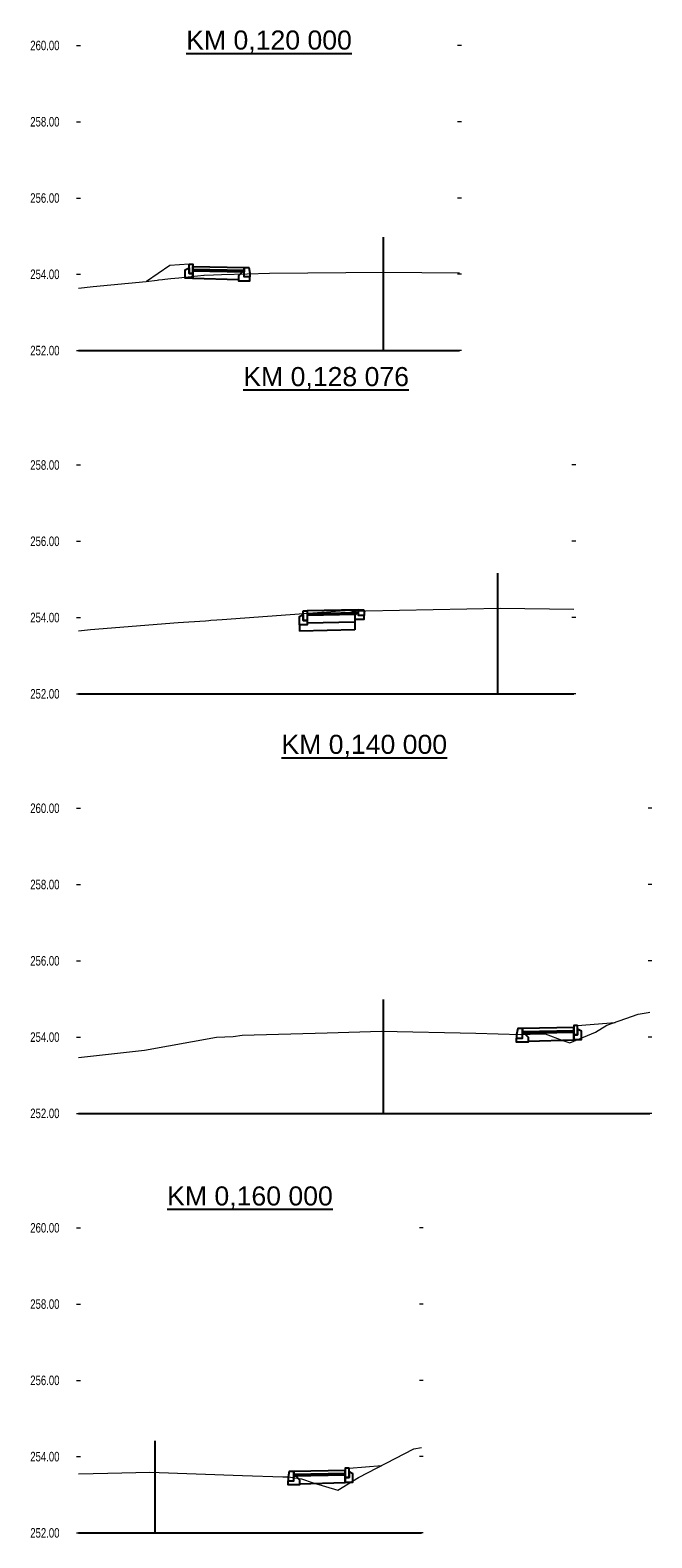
# Model space of a CAD drawing. Header units: millimetres. Extents: x -621312.5 to -621215.2, y -1175955.3 to -1175915.7.
# Tile 2 of 4: x -621281.5 to -621265.2, y -1175955.3 to -1175915.7. Entities that reach past the tile are written whole.
import ezdxf
from ezdxf.enums import TextEntityAlignment as Align

# ---------------------------------------------------------------- set-up
doc = ezdxf.new("R2010")
doc.units = ezdxf.units.MM
doc.linetypes.add('DASHDOT', pattern=[1, 0.5, -0.25, 0, -0.25])
doc.layers.add('++rez_c_nasyp', color=7, linetype='Continuous', lineweight=0, true_color=0x64f000)
doc.layers.add('05_PP_Původní terén', color=7, linetype='Continuous', lineweight=0)
doc.layers.add('59', color=7, linetype='Continuous', lineweight=0)
for name, color, linetype in [('_PIS_obrubník', 2, 'Continuous'), ('_PIS_Osa', 1, 'DASHDOT'), ('_PIS_Popis_Staničení', 5, 'Continuous'), ('_PIS_Srovnávací rovina', 4, 'Continuous'), ('_PIS_Vozovkové souvrství', 6, 'Continuous')]:
    doc.layers.add(name, color=color, linetype=linetype)
doc.styles.add('ROMANS', font='wromans.shx')
doc.styles.add('Style-Arial', font='arial.ttf')

msp = doc.modelspace()

# ---------------------------------------------------------------- linework, layer by layer
at = {"layer": '++rez_c_nasyp', "flags": 128}
for points in [[(-621277.357, -1175921.872), (-621277.857, -1175921.912), (-621278.477, -1175922.325)], [(-621267.157, -1175941.832), (-621266.173, -1175941.754)], [(-621273.157, -1175953.44), (-621272.297, -1175953.372)]]:
    msp.add_lwpolyline(points, dxfattribs=at)
at = {"layer": '05_PP_Původní terén', "flags": 128}
for points in [[(-621280.257, -1175922.502), (-621279.876, -1175922.463), (-621278.478, -1175922.326), (-621278.193, -1175922.291), (-621278.158, -1175922.288), (-621278.156, -1175922.288), (-621278.153, -1175922.287), (-621278.051, -1175922.274), (-621277.99, -1175922.268), (-621277.835, -1175922.252), (-621277.624, -1175922.23), (-621277.301, -1175922.196), (-621277.132, -1175922.178), (-621276.969, -1175922.165), (-621276.955, -1175922.165), (-621276.71, -1175922.151), (-621276.503, -1175922.141), (-621275.832, -1175922.124), (-621275.241, -1175922.112), (-621272.235, -1175922.082), (-621270.257, -1175922.104)], [(-621280.257, -1175931.488), (-621279.941, -1175931.457), (-621277.641, -1175931.273), (-621277.502, -1175931.265), (-621277.363, -1175931.256), (-621277.211, -1175931.243), (-621277.071, -1175931.234), (-621276.92, -1175931.222), (-621276.833, -1175931.216), (-621276.78, -1175931.212), (-621276.63, -1175931.2), (-621276.49, -1175931.19), (-621273.514, -1175930.97), (-621273.472, -1175930.966), (-621273.43, -1175930.963), (-621273.391, -1175930.96), (-621273.317, -1175930.955), (-621273.255, -1175930.952), (-621273.202, -1175930.949), (-621273.161, -1175930.946), (-621273.159, -1175930.946), (-621273.073, -1175930.974), (-621273.033, -1175930.972), (-621273.002, -1175930.971), (-621272.977, -1175930.97), (-621272.958, -1175930.969), (-621272.718, -1175930.963), (-621269.184, -1175930.898), (-621267.257, -1175930.919)], [(-621280.257, -1175942.674), (-621278.527, -1175942.48), (-621276.635, -1175942.146), (-621276.198, -1175942.128), (-621275.962, -1175942.087), (-621273.731, -1175942.028), (-621272.301, -1175941.987), (-621269.827, -1175942.033), (-621268.658, -1175942.071), (-621268.137, -1175942.057), (-621268.012, -1175942.059), (-621267.543, -1175942.226), (-621267.36, -1175942.288), (-621266.683, -1175942.009), (-621266.386, -1175941.829), (-621265.564, -1175941.537), (-621265.303, -1175941.496), (-621265.257, -1175941.49)], [(-621280.257, -1175953.594), (-621279.489, -1175953.577), (-621278.388, -1175953.546), (-621275.951, -1175953.636), (-621274.893, -1175953.671), (-621274.757, -1175953.674), (-621274.401, -1175953.723), (-621274.099, -1175953.824), (-621273.45, -1175954.019), (-621272.906, -1175953.69), (-621271.46, -1175952.934), (-621271.257, -1175952.901)]]:
    msp.add_lwpolyline(points, dxfattribs=at)
at = {"layer": '59'}
for p, q in [((-621280.307, -1175916.14), (-621280.207, -1175916.14)), ((-621270.207, -1175916.14), (-621270.307, -1175916.14)), ((-621280.307, -1175918.14), (-621280.207, -1175918.14)), ((-621270.207, -1175918.14), (-621270.307, -1175918.14)), ((-621280.307, -1175920.14), (-621280.207, -1175920.14)), ((-621270.207, -1175920.14), (-621270.307, -1175920.14)), ((-621280.307, -1175922.14), (-621280.207, -1175922.14)), ((-621270.207, -1175922.14), (-621270.307, -1175922.14)), ((-621280.307, -1175924.14), (-621280.207, -1175924.14)), ((-621270.207, -1175924.14), (-621270.307, -1175924.14)), ((-621280.307, -1175927.14), (-621280.207, -1175927.14)), ((-621267.207, -1175927.14), (-621267.307, -1175927.14)), ((-621280.307, -1175929.14), (-621280.207, -1175929.14)), ((-621267.207, -1175929.14), (-621267.307, -1175929.14)), ((-621280.307, -1175931.14), (-621280.207, -1175931.14)), ((-621267.207, -1175931.14), (-621267.307, -1175931.14)), ((-621280.307, -1175933.14), (-621280.207, -1175933.14)), ((-621267.207, -1175933.14), (-621267.307, -1175933.14)), ((-621280.307, -1175936.14), (-621280.207, -1175936.14)), ((-621265.207, -1175936.14), (-621265.307, -1175936.14)), ((-621280.307, -1175938.14), (-621280.207, -1175938.14)), ((-621265.207, -1175938.14), (-621265.307, -1175938.14)), ((-621280.307, -1175940.14), (-621280.207, -1175940.14)), ((-621265.207, -1175940.14), (-621265.307, -1175940.14)), ((-621280.307, -1175942.14), (-621280.207, -1175942.14)), ((-621265.207, -1175942.14), (-621265.307, -1175942.14)), ((-621280.307, -1175944.14), (-621280.207, -1175944.14)), ((-621265.207, -1175944.14), (-621265.307, -1175944.14)), ((-621280.307, -1175947.14), (-621280.207, -1175947.14)), ((-621271.207, -1175947.14), (-621271.307, -1175947.14)), ((-621280.307, -1175949.14), (-621280.207, -1175949.14)), ((-621271.207, -1175949.14), (-621271.307, -1175949.14)), ((-621280.307, -1175951.14), (-621280.207, -1175951.14)), ((-621271.207, -1175951.14), (-621271.307, -1175951.14)), ((-621280.307, -1175953.14), (-621280.207, -1175953.14)), ((-621271.207, -1175953.14), (-621271.307, -1175953.14)), ((-621280.307, -1175955.14), (-621280.207, -1175955.14)), ((-621271.207, -1175955.14), (-621271.307, -1175955.14))]:
    msp.add_line(p, q, dxfattribs=at)
at = {"layer": '_PIS_obrubník', "flags": 128}
for points in [[(-621277.257, -1175922.122), (-621277.257, -1175922.242), (-621277.457, -1175922.242), (-621277.457, -1175922.022), (-621277.357, -1175921.972), (-621277.357, -1175922.122), (-621277.257, -1175922.122)], [(-621277.257, -1175922.122), (-621277.257, -1175922.242), (-621277.457, -1175922.242), (-621277.457, -1175922.022), (-621277.357, -1175921.972), (-621277.357, -1175922.122), (-621277.257, -1175922.122)], [(-621275.907, -1175922.079), (-621275.957, -1175922.079), (-621276.057, -1175922.179), (-621276.057, -1175922.309), (-621275.757, -1175922.309), (-621275.757, -1175922.209), (-621275.907, -1175922.209), (-621275.907, -1175922.079)], [(-621275.907, -1175922.079), (-621275.957, -1175922.079), (-621276.057, -1175922.179), (-621276.057, -1175922.309), (-621275.757, -1175922.309), (-621275.757, -1175922.209), (-621275.907, -1175922.209), (-621275.907, -1175922.079)], [(-621274.257, -1175931.213), (-621274.257, -1175931.333), (-621274.457, -1175931.333), (-621274.457, -1175931.113), (-621274.357, -1175931.063), (-621274.357, -1175931.213), (-621274.257, -1175931.213)], [(-621274.257, -1175931.213), (-621274.257, -1175931.333), (-621274.457, -1175931.333), (-621274.457, -1175931.113), (-621274.357, -1175931.063), (-621274.357, -1175931.213), (-621274.257, -1175931.213)], [(-621272.907, -1175930.986), (-621273.007, -1175931.086), (-621273.007, -1175931.186), (-621272.757, -1175931.186), (-621272.757, -1175931.086), (-621272.907, -1175931.086), (-621272.907, -1175930.986)], [(-621272.907, -1175930.986), (-621273.007, -1175931.086), (-621273.007, -1175931.186), (-621272.757, -1175931.186), (-621272.757, -1175931.086), (-621272.907, -1175931.086), (-621272.907, -1175930.986)], [(-621268.607, -1175942.039), (-621268.557, -1175942.039), (-621268.457, -1175942.139), (-621268.457, -1175942.269), (-621268.757, -1175942.269), (-621268.757, -1175942.169), (-621268.607, -1175942.169), (-621268.607, -1175942.039)], [(-621268.607, -1175942.039), (-621268.557, -1175942.039), (-621268.457, -1175942.139), (-621268.457, -1175942.269), (-621268.757, -1175942.269), (-621268.757, -1175942.169), (-621268.607, -1175942.169), (-621268.607, -1175942.039)], [(-621267.257, -1175942.082), (-621267.257, -1175942.202), (-621267.057, -1175942.202), (-621267.057, -1175941.982), (-621267.157, -1175941.932), (-621267.157, -1175942.082), (-621267.257, -1175942.082)], [(-621267.257, -1175942.082), (-621267.257, -1175942.202), (-621267.057, -1175942.202), (-621267.057, -1175941.982), (-621267.157, -1175941.932), (-621267.157, -1175942.082), (-621267.257, -1175942.082)], [(-621274.607, -1175953.647), (-621274.557, -1175953.647), (-621274.457, -1175953.747), (-621274.457, -1175953.877), (-621274.757, -1175953.877), (-621274.757, -1175953.777), (-621274.607, -1175953.777), (-621274.607, -1175953.647)], [(-621274.607, -1175953.647), (-621274.557, -1175953.647), (-621274.457, -1175953.747), (-621274.457, -1175953.877), (-621274.757, -1175953.877), (-621274.757, -1175953.777), (-621274.607, -1175953.777), (-621274.607, -1175953.647)], [(-621273.257, -1175953.69), (-621273.257, -1175953.81), (-621273.057, -1175953.81), (-621273.057, -1175953.59), (-621273.157, -1175953.54), (-621273.157, -1175953.69), (-621273.257, -1175953.69)], [(-621273.257, -1175953.69), (-621273.257, -1175953.81), (-621273.057, -1175953.81), (-621273.057, -1175953.59), (-621273.157, -1175953.54), (-621273.157, -1175953.69), (-621273.257, -1175953.69)]]:
    msp.add_lwpolyline(points, close=True, dxfattribs=at)
for points in [[(-621275.907, -1175922.209), (-621275.907, -1175921.959), (-621275.787, -1175921.959), (-621275.757, -1175922.109), (-621275.757, -1175922.209), (-621275.907, -1175922.209)], [(-621275.907, -1175922.209), (-621275.907, -1175921.959), (-621275.787, -1175921.959), (-621275.757, -1175922.109), (-621275.757, -1175922.209), (-621275.907, -1175922.209)], [(-621272.907, -1175931.086), (-621272.907, -1175930.936), (-621272.777, -1175930.936), (-621272.757, -1175930.956), (-621272.757, -1175931.086), (-621272.907, -1175931.086)], [(-621272.907, -1175931.086), (-621272.907, -1175930.936), (-621272.777, -1175930.936), (-621272.757, -1175930.956), (-621272.757, -1175931.086), (-621272.907, -1175931.086)], [(-621268.607, -1175942.169), (-621268.607, -1175941.919), (-621268.727, -1175941.919), (-621268.757, -1175942.069), (-621268.757, -1175942.169), (-621268.607, -1175942.169)], [(-621268.607, -1175942.169), (-621268.607, -1175941.919), (-621268.727, -1175941.919), (-621268.757, -1175942.069), (-621268.757, -1175942.169), (-621268.607, -1175942.169)], [(-621274.607, -1175953.777), (-621274.607, -1175953.527), (-621274.727, -1175953.527), (-621274.757, -1175953.677), (-621274.757, -1175953.777), (-621274.607, -1175953.777)], [(-621274.607, -1175953.777), (-621274.607, -1175953.527), (-621274.727, -1175953.527), (-621274.757, -1175953.677), (-621274.757, -1175953.777), (-621274.607, -1175953.777)]]:
    msp.add_lwpolyline(points, dxfattribs=at)
at = {"layer": '_PIS_obrubník'}
for points in [[(-621277.357, -1175921.872), (-621277.257, -1175921.872), (-621277.257, -1175922.122), (-621277.357, -1175922.122)], [(-621277.357, -1175921.872), (-621277.257, -1175921.872), (-621277.257, -1175922.122), (-621277.357, -1175922.122)], [(-621274.357, -1175930.963), (-621274.257, -1175930.963), (-621274.257, -1175931.213), (-621274.357, -1175931.213)], [(-621274.357, -1175930.963), (-621274.257, -1175930.963), (-621274.257, -1175931.213), (-621274.357, -1175931.213)], [(-621267.157, -1175941.832), (-621267.257, -1175941.832), (-621267.257, -1175942.082), (-621267.157, -1175942.082)], [(-621267.157, -1175941.832), (-621267.257, -1175941.832), (-621267.257, -1175942.082), (-621267.157, -1175942.082)], [(-621273.157, -1175953.44), (-621273.257, -1175953.44), (-621273.257, -1175953.69), (-621273.157, -1175953.69)], [(-621273.157, -1175953.44), (-621273.257, -1175953.44), (-621273.257, -1175953.69), (-621273.157, -1175953.69)]]:
    msp.add_3dface(points, dxfattribs=at)
at = {"layer": '_PIS_Osa', "ltscale": 10}
for p, q in [((-621272.257, -1175921.169), (-621272.257, -1175924.14)), ((-621269.257, -1175929.974), (-621269.257, -1175933.14)), ((-621272.257, -1175941.151), (-621272.257, -1175944.14)), ((-621278.257, -1175952.726), (-621278.257, -1175955.14))]:
    msp.add_line(p, q, dxfattribs=at)
at = {"layer": '_PIS_Srovnávací rovina'}
for p, q in [((-621280.257, -1175924.14), (-621270.257, -1175924.14)), ((-621280.257, -1175933.14), (-621267.257, -1175933.14)), ((-621280.257, -1175944.14), (-621265.257, -1175944.14)), ((-621280.257, -1175955.14), (-621271.257, -1175955.14))]:
    msp.add_line(p, q, dxfattribs=at)
at = {"layer": '_PIS_Vozovkové souvrství'}
for p, q in [((-621272.907, -1175930.936), (-621274.257, -1175930.963)), ((-621272.938, -1175931.016), (-621274.257, -1175931.043)), ((-621272.979, -1175931.057), (-621274.257, -1175931.083)), ((-621273.007, -1175931.258), (-621274.257, -1175931.283)), ((-621273.007, -1175931.458), (-621274.457, -1175931.501))]:
    msp.add_line(p, q, dxfattribs=at)
at = {"layer": '_PIS_Vozovkové souvrství', "flags": 128}
for points in [[(-621277.257, -1175922.052), (-621275.907, -1175922.079), (-621275.957, -1175922.079), (-621276.057, -1175922.179), (-621276.057, -1175922.288), (-621277.257, -1175922.252), (-621277.257, -1175922.052)], [(-621277.257, -1175922.052), (-621275.907, -1175922.079), (-621275.957, -1175922.079), (-621276.057, -1175922.179), (-621276.057, -1175922.288), (-621277.257, -1175922.252), (-621277.257, -1175922.052)], [(-621267.257, -1175942.012), (-621268.607, -1175942.039), (-621268.557, -1175942.039), (-621268.457, -1175942.139), (-621268.457, -1175942.248), (-621267.257, -1175942.212), (-621267.257, -1175942.012)], [(-621267.257, -1175942.012), (-621268.607, -1175942.039), (-621268.557, -1175942.039), (-621268.457, -1175942.139), (-621268.457, -1175942.248), (-621267.257, -1175942.212), (-621267.257, -1175942.012)], [(-621273.257, -1175953.62), (-621274.607, -1175953.647), (-621274.557, -1175953.647), (-621274.457, -1175953.747), (-621274.457, -1175953.856), (-621273.257, -1175953.82), (-621273.257, -1175953.62)], [(-621273.257, -1175953.62), (-621274.607, -1175953.647), (-621274.557, -1175953.647), (-621274.457, -1175953.747), (-621274.457, -1175953.856), (-621273.257, -1175953.82), (-621273.257, -1175953.62)]]:
    msp.add_lwpolyline(points, close=True, dxfattribs=at)
at = {"layer": '_PIS_Vozovkové souvrství'}
for points in [[(-621274.457, -1175931.333), (-621274.457, -1175931.501)], [(-621273.007, -1175931.186), (-621273.007, -1175931.458)]]:
    msp.add_lwpolyline(points, dxfattribs=at)
for points in [[(-621277.257, -1175921.932), (-621275.907, -1175921.959), (-621275.907, -1175922.039), (-621277.257, -1175922.012)], [(-621277.257, -1175921.932), (-621275.907, -1175921.959), (-621275.907, -1175922.039), (-621277.257, -1175922.012)], [(-621277.257, -1175922.012), (-621275.907, -1175922.039), (-621275.907, -1175922.079), (-621277.257, -1175922.052)], [(-621277.257, -1175922.012), (-621275.907, -1175922.039), (-621275.907, -1175922.079), (-621277.257, -1175922.052)], [(-621267.257, -1175941.892), (-621268.607, -1175941.919), (-621268.607, -1175941.999), (-621267.257, -1175941.972)], [(-621267.257, -1175941.892), (-621268.607, -1175941.919), (-621268.607, -1175941.999), (-621267.257, -1175941.972)], [(-621267.257, -1175941.972), (-621268.607, -1175941.999), (-621268.607, -1175942.039), (-621267.257, -1175942.012)], [(-621267.257, -1175941.972), (-621268.607, -1175941.999), (-621268.607, -1175942.039), (-621267.257, -1175942.012)], [(-621273.257, -1175953.5), (-621274.607, -1175953.527), (-621274.607, -1175953.607), (-621273.257, -1175953.58)], [(-621273.257, -1175953.5), (-621274.607, -1175953.527), (-621274.607, -1175953.607), (-621273.257, -1175953.58)], [(-621273.257, -1175953.58), (-621274.607, -1175953.607), (-621274.607, -1175953.647), (-621273.257, -1175953.62)], [(-621273.257, -1175953.58), (-621274.607, -1175953.607), (-621274.607, -1175953.647), (-621273.257, -1175953.62)]]:
    msp.add_3dface(points, dxfattribs=at)

# ---------------------------------------------------------------- texts
at = {"layer": '59', "style": 'ROMANS', "width": 0.75}
for s, p in [('260.00', (-621280.757, -1175916.14)), ('258.00', (-621280.757, -1175918.14)), ('256.00', (-621280.757, -1175920.14)), ('254.00', (-621280.757, -1175922.14)), ('252.00', (-621280.757, -1175924.14)), ('258.00', (-621280.757, -1175927.14)), ('256.00', (-621280.757, -1175929.14)), ('254.00', (-621280.757, -1175931.14)), ('252.00', (-621280.757, -1175933.14)), ('260.00', (-621280.757, -1175936.14)), ('258.00', (-621280.757, -1175938.14)), ('256.00', (-621280.757, -1175940.14)), ('254.00', (-621280.757, -1175942.14)), ('252.00', (-621280.757, -1175944.14)), ('260.00', (-621280.757, -1175947.14)), ('258.00', (-621280.757, -1175949.14)), ('256.00', (-621280.757, -1175951.14)), ('254.00', (-621280.757, -1175953.14)), ('252.00', (-621280.757, -1175955.14))]:
    msp.add_text(s, height=0.25, dxfattribs=at).set_placement(p, align=Align.MIDDLE_RIGHT)
at = {"layer": '_PIS_Popis_Staničení', "style": 'Style-Arial'}
for s, p in [('%%UKM 0,120 000', (-621275.257, -1175915.998)), ('%%UKM 0,128 076', (-621273.757, -1175924.822)), ('%%UKM 0,140 000', (-621272.757, -1175934.464)), ('%%UKM 0,160 000', (-621275.757, -1175946.305))]:
    msp.add_text(s, height=0.5, dxfattribs=at).set_placement(p, align=Align.MIDDLE_CENTER)

doc.saveas('drawing.dxf')
